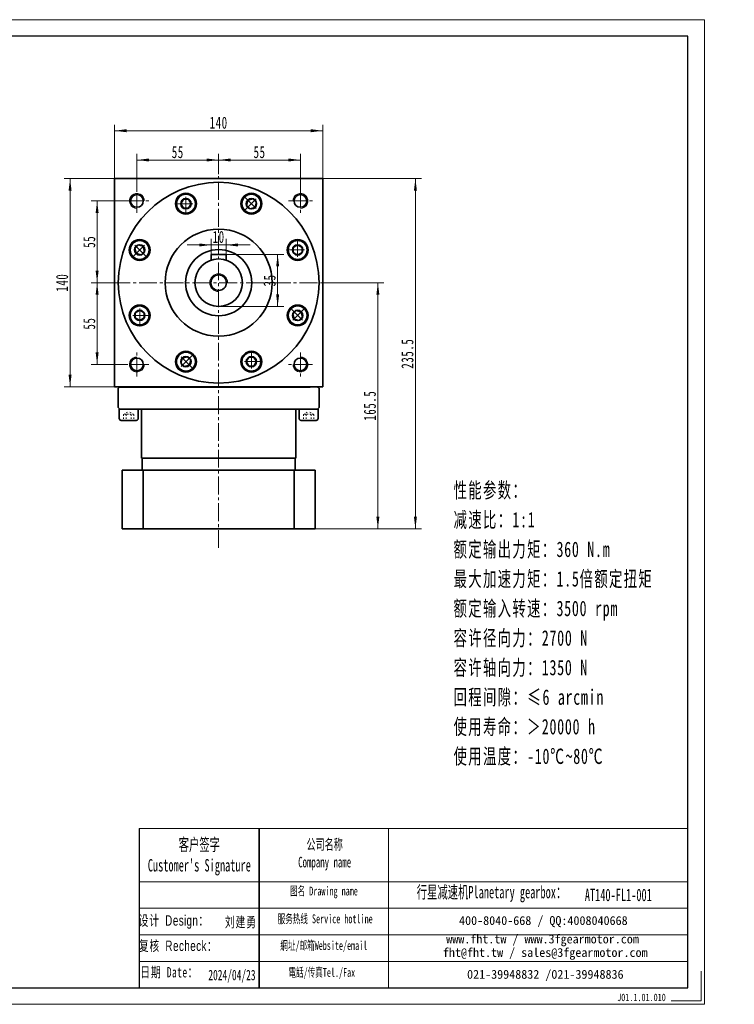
# Model space of a CAD drawing. Header units: millimetres. Extents: x 1588 to 2550, y 253 to 915.
# Tile 3 of 3: x 2069 to 2550, y 253 to 915. Entities that reach past the tile are written whole.
import ezdxf

# ---------------------------------------------------------------- set-up
doc = ezdxf.new("R2010")
doc.units = ezdxf.units.MM
doc.set_wipeout_variables(frame=1)
doc.linetypes.add('点画线', pattern=[18, 12, -2, 2, -2])
doc.linetypes.add('虚线', pattern=[2, 1, -1])
doc.layers.get('0').update_dxf_attribs({"lineweight": 35})
doc.layers.add('6文字层', color=3, linetype='Continuous')
doc.layers.add('7标注层', color=4, linetype='Continuous')
for name, color, linetype, lineweight in [('SLD-0', 7, 'Continuous', 18), ('中心线层', 1, '点画线', 18), ('图框_外框线', 7, 'Continuous', 18), ('尺寸线层', 3, 'Continuous', 18), ('粗实线', 7, 'Continuous', 50), ('粗实线层', 7, 'Continuous', 35), ('虚线层', 6, '虚线', 18)]:
    doc.layers.add(name, color=color, linetype=linetype, lineweight=lineweight)
doc.styles.add('SLDTEXTSTYLE4', font='txt', dxfattribs={"width": 0.611111})
doc.styles.add('标准', font='txt', dxfattribs={"width": 0.667})
doc.styles.add('样式 1', font='txt', dxfattribs={"width": 0.8})
doc.dimstyles.new('a4-1-1.5', dxfattribs={"dimtxt": 4.5, "dimasz": 4.5, "dimexe": 2.25, "dimexo": 0, "dimgap": 0.75, "dimtad": 1, "dimdec": 3, "dimdsep": 46, "dimtxsty": '标准', "dimblk": '_CAXARROW', "dimcen": 0, "dimdle": 9, "dimazin": 2, "dimtfac": 0.707107, "dimtdec": 3, "dimtix": 1, "dimtmove": 2, "dimatfit": 3, "dimfxl": 0, "dimfrac": 2, "dimtolj": 1, "dimarcsym": 0})

# ---------------------------------------------------------------- blocks, each defined once
blk = doc.blocks.new('*X20')
at = {"layer": '尺寸线层', "linetype": 'Continuous'}
for points in [[(2132.82, 840.62), (2140.92, 841.63), (2140.92, 839.6)], [(2272.82, 840.62), (2264.72, 841.63), (2264.72, 839.6)]]:
    blk.add_hatch(color=0, dxfattribs=at).paths.add_polyline_path(points, flags=0)
at = {"layer": '尺寸线层', "color": 0, "linetype": 'Continuous'}
for p, q in [((2132.82, 808.42), (2132.82, 844.67)), ((2272.82, 808.42), (2272.82, 844.67)), ((2132.82, 840.62), (2272.82, 840.62))]:
    blk.add_line(p, q, dxfattribs=at)
at = {"layer": '尺寸线层', "color": 0, "insert": (2202.82, 845.97), "char_height": 8.1, "width": 21.529, "attachment_point": 5, "line_spacing_factor": 1.15057, "style": '标准'}
blk.add_mtext('\\T1.1;140', dxfattribs=at)
blk = doc.blocks.new('_CAXARROW')
blk.add_hatch(color=0).paths.add_polyline_path([(0, 0), (-1, 0.125), (-1, -0.125)], flags=0)
blk = doc.blocks.new('*X21')
at = {"layer": '尺寸线层', "linetype": 'Continuous'}
for points in [[(2147.82, 820.93), (2155.92, 819.92), (2155.92, 821.94)], [(2202.82, 820.93), (2194.72, 819.92), (2194.72, 821.94)]]:
    blk.add_hatch(color=0, dxfattribs=at).paths.add_polyline_path(points, flags=0)
at = {"layer": '尺寸线层', "color": 0, "linetype": 'Continuous'}
for p, q in [((2147.82, 801.42), (2147.82, 824.98)), ((2202.82, 811.42), (2202.82, 824.98)), ((2202.82, 820.93), (2147.82, 820.93))]:
    blk.add_line(p, q, dxfattribs=at)
at = {"layer": '尺寸线层', "color": 0, "insert": (2175.32, 826.2), "char_height": 8.1, "width": 16.2, "attachment_point": 5, "line_spacing_factor": 1.15057, "style": '标准'}
blk.add_mtext('\\T1.1;55', dxfattribs=at)
blk = doc.blocks.new('*X22')
at = {"layer": '尺寸线层', "linetype": 'Continuous'}
for points in [[(2202.82, 820.93), (2210.92, 821.94), (2210.92, 819.92)], [(2257.82, 820.93), (2249.72, 821.94), (2249.72, 819.92)]]:
    blk.add_hatch(color=0, dxfattribs=at).paths.add_polyline_path(points, flags=0)
at = {"layer": '尺寸线层', "color": 0, "linetype": 'Continuous'}
for p, q in [((2202.82, 811.42), (2202.82, 824.98)), ((2257.82, 801.42), (2257.82, 824.98)), ((2202.82, 820.93), (2257.82, 820.93))]:
    blk.add_line(p, q, dxfattribs=at)
at = {"layer": '尺寸线层', "color": 0, "insert": (2230.32, 826.2), "char_height": 8.1, "width": 16.2, "attachment_point": 5, "line_spacing_factor": 1.15057, "style": '标准'}
blk.add_mtext('\\T1.1;55', dxfattribs=at)
blk = doc.blocks.new('*X23')
at = {"layer": '尺寸线层', "linetype": 'Continuous'}
for points in [[(2121.08, 793.42), (2120.07, 785.32), (2122.09, 785.32)], [(2121.08, 738.42), (2120.07, 746.52), (2122.09, 746.52)]]:
    blk.add_hatch(color=0, dxfattribs=at).paths.add_polyline_path(points, flags=0)
at = {"layer": '尺寸线层', "color": 0, "linetype": 'Continuous'}
for p, q in [((2139.82, 793.42), (2117.03, 793.42)), ((2121.08, 738.42), (2121.08, 793.42)), ((2131.26, 738.42), (2117.03, 738.42))]:
    blk.add_line(p, q, dxfattribs=at)
at = {"layer": '尺寸线层', "color": 0, "insert": (2115.81, 765.92), "char_height": 8.1, "width": 16.2, "attachment_point": 5, "rotation": 90, "line_spacing_factor": 1.15057, "style": '标准'}
blk.add_mtext('\\T1.1;55', dxfattribs=at)
blk = doc.blocks.new('*X24')
at = {"layer": '尺寸线层', "linetype": 'Continuous'}
for points in [[(2121.08, 738.42), (2122.09, 730.32), (2120.07, 730.32)], [(2121.08, 683.42), (2122.09, 691.52), (2120.07, 691.52)]]:
    blk.add_hatch(color=0, dxfattribs=at).paths.add_polyline_path(points, flags=0)
at = {"layer": '尺寸线层', "color": 0, "linetype": 'Continuous'}
for p, q in [((2131.26, 738.42), (2117.03, 738.42)), ((2121.08, 738.42), (2121.08, 683.42)), ((2139.82, 683.42), (2117.03, 683.42))]:
    blk.add_line(p, q, dxfattribs=at)
at = {"layer": '尺寸线层', "color": 0, "insert": (2115.81, 710.92), "char_height": 8.1, "width": 16.2, "attachment_point": 5, "rotation": 90, "line_spacing_factor": 1.15057, "style": '标准'}
blk.add_mtext('\\T1.1;55', dxfattribs=at)
blk = doc.blocks.new('*X25')
at = {"layer": '尺寸线层', "linetype": 'Continuous'}
for points in [[(2102.89, 808.42), (2103.9, 800.32), (2101.88, 800.32)], [(2102.89, 668.42), (2103.9, 676.52), (2101.88, 676.52)]]:
    blk.add_hatch(color=0, dxfattribs=at).paths.add_polyline_path(points, flags=0)
at = {"layer": '尺寸线层', "color": 0, "linetype": 'Continuous'}
for p, q in [((2132.82, 808.42), (2098.84, 808.42)), ((2102.89, 808.42), (2102.89, 668.42)), ((2135.69, 668.42), (2098.84, 668.42))]:
    blk.add_line(p, q, dxfattribs=at)
at = {"layer": '尺寸线层', "color": 0, "insert": (2097.53, 738.42), "char_height": 8.1, "width": 21.529, "attachment_point": 5, "rotation": 90, "line_spacing_factor": 1.15057, "style": '标准'}
blk.add_mtext('\\T1.1;140', dxfattribs=at)
blk = doc.blocks.new('*X26')
at = {"layer": '尺寸线层', "linetype": 'Continuous'}
for points in [[(2309.91, 738.42), (2310.92, 730.32), (2308.9, 730.32)], [(2309.91, 572.92), (2310.92, 581.02), (2308.9, 581.02)]]:
    blk.add_hatch(color=0, dxfattribs=at).paths.add_polyline_path(points, flags=0)
at = {"layer": '尺寸线层', "color": 0, "linetype": 'Continuous'}
for p, q in [((2271.57, 738.42), (2313.96, 738.42)), ((2309.91, 738.42), (2309.91, 572.92)), ((2267.82, 572.92), (2313.96, 572.92))]:
    blk.add_line(p, q, dxfattribs=at)
at = {"layer": '尺寸线层', "color": 0, "insert": (2304.55, 655.67), "char_height": 8.1, "width": 37.4509, "attachment_point": 5, "rotation": 90, "line_spacing_factor": 1.15057, "style": '标准'}
blk.add_mtext('\\T1.1;165.5', dxfattribs=at)
blk = doc.blocks.new('*X27')
at = {"layer": '尺寸线层', "linetype": 'Continuous'}
for points in [[(2335.16, 808.42), (2334.14, 800.32), (2336.17, 800.32)], [(2335.16, 572.92), (2334.14, 581.02), (2336.17, 581.02)]]:
    blk.add_hatch(color=0, dxfattribs=at).paths.add_polyline_path(points, flags=0)
at = {"layer": '尺寸线层', "color": 0, "linetype": 'Continuous'}
for p, q in [((2272.82, 808.42), (2339.21, 808.42)), ((2335.16, 572.92), (2335.16, 808.42)), ((2267.82, 572.92), (2339.21, 572.92))]:
    blk.add_line(p, q, dxfattribs=at)
at = {"layer": '尺寸线层', "color": 0, "insert": (2329.8, 690.67), "char_height": 8.1, "width": 37.8014, "attachment_point": 5, "rotation": 90, "line_spacing_factor": 1.15057, "style": '标准'}
blk.add_mtext('\\T1.1;235.5', dxfattribs=at)
blk = doc.blocks.new('*X28')
at = {"layer": '中心线层', "linetype": '点画线', "lineweight": 18}
for p, q in [((0, -7.37), (0, 7.37)), ((-7.37, 0), (7.37, 0))]:
    blk.add_line(p, q, dxfattribs=at)
at = {"layer": '粗实线层'}
for p, q in [((-3.46, 0), (-1.73, 3)), ((-3.46, 0), (-1.73, -3)), ((-1.73, 3), (1.73, 3)), ((3.46, 0), (1.73, 3)), ((3.46, 0), (1.73, 3)), ((3.46, 0), (1.73, -3)), ((-1.73, -3), (1.73, -3))]:
    blk.add_line(p, q, dxfattribs=at)
blk.add_circle((0, 0), 3.46, dxfattribs=at)
for start, end in [(0, 180), (180, 360)]:
    blk.add_arc((0, 0), 6.37, start, end, dxfattribs=at)
blk = doc.blocks.new('*X39')
at = {"layer": '尺寸线层', "linetype": 'Continuous'}
for points in [[(2242.5, 757.42), (2243.51, 749.32), (2241.48, 749.32)], [(2242.5, 722.42), (2243.51, 730.52), (2241.48, 730.52)]]:
    blk.add_hatch(color=0, dxfattribs=at).paths.add_polyline_path(points, flags=0)
at = {"layer": '尺寸线层', "color": 0, "linetype": 'Continuous'}
for p, q in [((2207.82, 757.42), (2246.55, 757.42)), ((2242.5, 757.42), (2242.5, 722.42)), ((2202.82, 722.42), (2246.55, 722.42))]:
    blk.add_line(p, q, dxfattribs=at)
at = {"layer": '尺寸线层', "color": 0, "insert": (2237.14, 739.92), "char_height": 8.1, "width": 16.2, "attachment_point": 5, "rotation": 90, "line_spacing_factor": 1.15057, "style": '标准'}
blk.add_mtext('\\T1.1;35', dxfattribs=at)
blk = doc.blocks.new('*X40')
at = {"layer": '尺寸线层', "linetype": 'Continuous'}
for points in [[(2197.82, 763.79), (2189.72, 762.78), (2189.72, 764.8)], [(2207.82, 763.79), (2215.92, 762.78), (2215.92, 764.8)]]:
    blk.add_hatch(color=0, dxfattribs=at).paths.add_polyline_path(points, flags=0)
at = {"layer": '尺寸线层', "color": 0, "linetype": 'Continuous'}
for p, q in [((2224.02, 763.79), (2181.62, 763.79)), ((2197.82, 757.42), (2197.82, 767.84)), ((2207.82, 757.42), (2207.82, 767.84))]:
    blk.add_line(p, q, dxfattribs=at)
at = {"layer": '尺寸线层', "color": 0, "insert": (2202.82, 769.15), "char_height": 8.1, "width": 16.2, "attachment_point": 5, "line_spacing_factor": 1.15057, "style": '标准'}
blk.add_mtext('\\T1.1;10', dxfattribs=at)

msp = doc.modelspace()

# ---------------------------------------------------------------- linework, layer by layer
msp.add_line((2230.0581, 371.2417), (2230.0581, 264.1943))
at = {"color": 7, "linetype": 'Continuous', "lineweight": 0}
for centre, start, end in [((2147.8241, 793.4212), 0, 195), ((2257.8241, 793.4212), 270, 105), ((2147.8241, 683.4212), 90, 285), ((2257.8241, 683.4212), 180, 15)]:
    msp.add_arc(centre, 5, start, end, dxfattribs=at)
at = {"layer": '7标注层', "color": 0}
msp.add_line((2149.3076, 371.2417), (2149.3076, 264.2126), dxfattribs=at)
at = {"layer": '中心线层'}
for p, q in [((2202.8241, 560.0317), (2202.8241, 811.4212)), ((2147.8241, 785.4212), (2147.8241, 801.4212)), ((2257.8241, 801.4212), (2257.8241, 785.4212)), ((2139.8241, 793.4212), (2155.8241, 793.4212)), ((2249.8241, 793.4212), (2265.8241, 793.4212)), ((2131.2581, 738.4212), (2271.5741, 738.4212)), ((2147.8241, 675.4212), (2147.8241, 691.4212)), ((2257.8241, 691.4212), (2257.8241, 675.4212)), ((2155.8241, 683.4212), (2139.8241, 683.4212)), ((2265.8241, 683.4212), (2249.8241, 683.4212))]:
    msp.add_line(p, q, dxfattribs=at)
at = {"layer": '图框_外框线'}
for p, q in [((2149.3076, 371.2417), (2230.0581, 371.2417)), ((2230.0581, 371.2417), (2230.0581, 264.2126)), ((2230.0581, 371.2417), (2518.3608, 371.2417)), ((2317.0614, 371.2417), (2317.0614, 264.2126)), ((2149.3076, 335.526), (2230.0581, 335.526)), ((2230.0581, 335.526), (2518.3608, 335.526)), ((2149.3076, 317.6682), (2518.3608, 317.6682)), ((2149.3076, 299.8103), (2518.3608, 299.8103)), ((2149.3076, 281.9525), (2518.3608, 281.9525))]:
    msp.add_line(p, q, dxfattribs=at)
at = {"layer": '图框_外框线', "color": 3}
msp.add_lwpolyline([(2527.2798, 275.3614), (2527.2798, 255.2936), (2507.212, 255.2936)], dxfattribs=at)
at = {"layer": '粗实线', "color": 0, "lineweight": 40}
msp.add_line((2135.6921, 668.4212), (2264.3241, 668.4212), dxfattribs=at)
msp.add_line((2135.6921, 668.4212), (2264.3241, 668.4212), dxfattribs=at)
at = {"layer": '粗实线层'}
for p, q in [((2132.8241, 668.4212), (2132.8241, 808.4212)), ((2132.8241, 808.4212), (2272.8241, 808.4212)), ((2272.8241, 668.4212), (2272.8241, 808.4212)), ((2207.8241, 757.4212), (2197.8241, 757.4212)), ((2197.8241, 757.4212), (2197.8241, 753.6198)), ((2207.8241, 757.4212), (2207.8241, 753.6198)), ((2136.3241, 668.4212), (2135.3241, 667.4212)), ((2135.3241, 667.4212), (2135.3241, 654.4212)), ((2136.3241, 668.4212), (2147.8241, 668.4212)), ((2270.3241, 667.4212), (2269.3241, 668.4212)), ((2270.3241, 654.4212), (2270.3241, 667.4212)), ((2136.3241, 653.4212), (2135.3241, 654.4212)), ((2148.6891, 653.4212), (2135.9591, 653.4212)), ((2135.9591, 653.4212), (2135.9591, 647.0542)), ((2136.3241, 653.4212), (2269.3241, 653.4212)), ((2148.6891, 647.0542), (2148.6891, 653.4212)), ((2150.8241, 620.4212), (2150.8241, 653.4212)), ((2254.8241, 620.4212), (2254.8241, 653.4212)), ((2256.9591, 653.4212), (2269.6891, 653.4212)), ((2256.9591, 647.0542), (2256.9591, 653.4212)), ((2269.3241, 653.4212), (2270.3241, 654.4212)), ((2269.6891, 653.4212), (2269.6891, 647.0542)), ((2137.2321, 645.7812), (2147.4161, 645.7812)), ((2268.4161, 645.7812), (2258.2321, 645.7812)), ((2150.8241, 620.4212), (2254.8241, 620.4212)), ((2151.3241, 612.4212), (2151.3241, 620.4212)), ((2254.3241, 612.4212), (2254.3241, 620.4212)), ((2267.8241, 612.4212), (2137.8241, 612.4212)), ((2137.8241, 572.9212), (2137.8241, 612.4212)), ((2151.9645, 572.9212), (2151.9645, 612.4212)), ((2253.6837, 572.9212), (2253.6837, 612.4212)), ((2267.8241, 572.9212), (2267.8241, 612.4212)), ((2137.8241, 572.9212), (2267.8241, 572.9212))]:
    msp.add_line(p, q, dxfattribs=at)
msp.add_lwpolyline([(2272.8241, 668.4212), (2132.8241, 668.4212)], dxfattribs=at)
for centre, radius in [((2147.8241, 793.4212), 4.25), ((2180.8108, 791.566), 7), ((2224.8374, 791.566), 7), ((2257.8241, 793.4212), 4.25), ((2202.8241, 738.4212), 36), ((2149.6793, 760.4345), 7), ((2255.969, 760.4345), 7), ((2202.8241, 738.4212), 22.25), ((2202.8241, 738.4212), 16), ((2202.8241, 738.4212), 5.2), ((2149.6793, 716.4078), 7), ((2255.969, 716.4078), 7), ((2180.8108, 685.2763), 7), ((2224.8374, 685.2763), 7), ((2147.8241, 683.4212), 4.25), ((2257.8241, 683.4212), 4.25)]:
    msp.add_circle(centre, radius, dxfattribs=at)
at = {"layer": '粗实线层', "lineweight": 18}
for centre, radius, start, end in [((2147.8241, 793.4212), 5, 0, 271.9231652), ((2257.8241, 793.4212), 5, 270, 181.9231652), ((2202.8241, 738.4212), 6, 0, 270), ((2147.8241, 683.4212), 5, 90, 1.9231652), ((2257.8241, 683.4212), 5, 180, 91.9231652)]:
    msp.add_arc(centre, radius, start, end, dxfattribs=at)
at = {"layer": '粗实线层'}
for centre, start, end in [((2137.2321, 647.0542), 180, 270), ((2147.4161, 647.0542), 270, 0), ((2258.2321, 647.0542), 180, 270), ((2268.4161, 647.0542), 270, 0)]:
    msp.add_arc(centre, 1.273, start, end, dxfattribs=at)
at = {"layer": '虚线层'}
for p, q in [((2138.86, 649.7812), (2142.3241, 651.7812)), ((2138.86, 649.7812), (2138.86, 645.7812)), ((2140.5921, 649.7812), (2140.5921, 645.7812)), ((2145.7882, 649.7812), (2142.3241, 651.7812)), ((2144.0562, 649.7812), (2144.0562, 645.7812)), ((2145.7882, 649.7812), (2145.7882, 645.7812)), ((2259.86, 649.7812), (2263.3241, 651.7812)), ((2259.86, 649.7812), (2259.86, 645.7812)), ((2261.5921, 649.7812), (2261.5921, 645.7812)), ((2266.7882, 649.7812), (2263.3241, 651.7812)), ((2265.0562, 649.7812), (2265.0562, 645.7812)), ((2266.7882, 649.7812), (2266.7882, 645.7812))]:
    msp.add_line(p, q, dxfattribs=at)
for centre, radius, start, end in [((2139.7261, 648.0491), 1.9365, 63.4349488, 116.5650512), ((2142.3241, 643.201), 6.8043, 75.2528669, 104.7471331), ((2144.9222, 648.0491), 1.9365, 63.4349488, 116.5650512), ((2260.7261, 648.0491), 1.9365, 63.4349488, 116.5650512), ((2263.3241, 643.201), 6.8043, 75.2528669, 104.7471331), ((2265.9222, 648.0491), 1.9365, 63.4349488, 116.5650512)]:
    msp.add_arc(centre, radius, start, end, dxfattribs=at)

# ---------------------------------------------------------------- texts
at = {"layer": '6文字层', "insert": (2470.8803, 260.2275), "char_height": 5, "width": 43.304423, "attachment_point": 1, "style": '样式 1'}
msp.add_mtext('J01.1.01.010', dxfattribs=at)
at = {"layer": 'SLD-0', "color": 1, "attachment_point": 2}
for s, insert, char_height, width, style in [("{\\fSimSun|b1|i0|c134|p2;客户签字\\PCustomer's Signature}", (2189.822, 364.6342), 8.333663, 103.671623, 'SLDTEXTSTYLE4'), ('{\\fSimSun|b1|i0|c134|p2;公司名称\\PCompany name}', (2274.1116, 364.1918), 7.143139, 92.481353, 'SLDTEXTSTYLE4'), ('{\\fSimSun|b1|i0|c134|p2;图名 Drawing name}', (2273.6233, 332.2342), 5.952616, 76.12613, 'SLDTEXTSTYLE4'), ('{\\fSimSun|b1|i0|c134|p2;  \\H1.1667x;行星减速机Planetary gearbox\\fSimSun|b0|i0|c134|p2;：}', (2383.3635, 332.6934), 7.143139, 112.344727, 'SLDTEXTSTYLE4'), ('AT140-FL1-001', (2471.6139, 330.7968), 8.333663, 60.648063, 'SLDTEXTSTYLE4'), ('{\\fSimSun|b0|i0|c134|p2;\\T1.1;设计 \\fArial|b0|i0|c0|p34;Design\\fSimSun|b0|i0|c134|p2;：}', (2172.6934, 312.9458), 7, 96.942832, '标准'), ('{\\fSimSun|b0|i0|c134|p2;\\T1.1;刘建勇}', (2217.8084, 311.9117), 7, 31.971711, '标准'), ('{\\fSimSun|b1|i0|c134|p2;服务热线 Service hotline}', (2274.4674, 313.5163), 5.952616, 84.811822, 'SLDTEXTSTYLE4'), ('{\\fSimSun|b0|i0|c134|p2;\\T1.1;复核 \\fArial|b0|i0|c0|p34;Recheck\\fSimSun|b0|i0|c134|p2;：}', (2175.6154, 295.9171), 7, 80.752882, '标准'), ('{\\fSimSun|b1|i0|c134|p2;網址/邮箱Website/email}', (2273.5405, 295.582), 5.952616, 88.281124, 'SLDTEXTSTYLE4'), ('{\\T1.1;日期 Date：}', (2169.5941, 278.1691), 7, 80.036119, '标准'), ('{\\fSimSun|b1|i0|c134|p2;電話/传真Tel./Fax}', (2272.2069, 277.5079), 5.952616, 89.342887, 'SLDTEXTSTYLE4'), ('2024/04/23', (2211.7472, 276.268), 7, 31.971711, '标准')]:
    msp.add_mtext(s, dxfattribs=dict(at, insert=insert, char_height=char_height, width=width, style=style))
at = {"layer": 'SLD-0', "color": 1, "char_height": 5.952616, "attachment_point": 2}
for s, insert, width in [('{\\fSimSun|b1|i0|c134|p2;400-8040-668 / QQ:4008040668}', (2421.2017, 312.3789), 173.312858), ('{\\fSimSun|b1|i0|c134|p2;www.fht.tw / www.3fgearmotor.com }', (2420.6528, 299.9804), 173.50796), ('{\\fSimSun|b1|i0|c134|p2;fht@fht.tw / sales@3fgearmotor.com }', (2422.4669, 290.9162), 173.50796), ('{\\fSimSun|b1|i0|c134|p2;021-39948832 /021-39948836 }', (2422.5292, 276.2064), 132.486453)]:
    msp.add_mtext(s, dxfattribs=dict(at, insert=insert, width=width))
at = {"layer": '尺寸线层', "insert": (2360.8132, 604.0706), "char_height": 7.2576, "width": 179.472973, "attachment_point": 1, "line_spacing_factor": 1.15057, "style": '标准'}
msp.add_mtext('{\\H1.42857x;\\T1.1;性能参数：\\P减速比：1:1\\P额定输出力矩：360 N.m\\P最大加速力矩：1.5倍额定扭矩\\P额定输入转速：3500 rpm\\P容许径向力：2700 N\\P容许轴向力：1350 N\\P回程间隙：≤6 arcmin\\P使用寿命：＞20000 h\\P使用温度：-10℃~80℃}', dxfattribs=at)

# ---------------------------------------------------------------- dimensions: what is measured, and where the dimension line sits
at = {"layer": '尺寸线层'}
for base, p1, p2, picture, middle in [((2272.8241, 840.6172), (2132.8241, 808.4212), (2272.8241, 808.4212), '*X20', (2202.8241, 845.9734)), ((2147.8241, 820.9279), (2202.8241, 811.4212), (2147.8241, 801.4212), '*X21', (2175.3241, 826.1965)), ((2257.8241, 820.9279), (2202.8241, 811.4212), (2257.8241, 801.4212), '*X22', (2230.3241, 826.1965)), ((2197.8241, 763.79), (2207.8241, 757.4212), (2197.8241, 757.4212), '*X40', (2202.8241, 769.1462))]:
    dim = msp.add_linear_dim(base=base, p1=p1, p2=p2, dimstyle='a4-1-1.5', override={"dimsah": 1, "dimtfill": 1, "dimtzin": 8}, dxfattribs=at)
    dim.commit()
    dim.dimension.update_dxf_attribs({"geometry": picture, "text_midpoint": middle, "dimtype": 160})
for base, p1, p2, angle, picture, middle in [((2102.8901, 668.4212), (2132.8241, 808.4212), (2135.6921, 668.4212), 270, '*X25', (2097.5339, 738.4212)), ((2335.1555, 808.4212), (2267.8241, 572.9212), (2272.8241, 808.4212), 90, '*X27', (2329.7993, 690.6712)), ((2121.0799, 793.4212), (2131.2581, 738.4212), (2139.8241, 793.4212), 90, '*X23', (2115.8113, 765.9212)), ((2121.0799, 683.4212), (2131.2581, 738.4212), (2139.8241, 683.4212), 270, '*X24', (2115.8113, 710.9212)), ((2309.9105, 572.9212), (2271.5741, 738.4212), (2267.8241, 572.9212), 270, '*X26', (2304.5543, 655.6712))]:
    dim = msp.add_linear_dim(base=base, p1=p1, p2=p2, angle=angle, dimstyle='a4-1-1.5', override={"dimsah": 1, "dimtfill": 1, "dimtzin": 8}, dxfattribs=at)
    dim.commit()
    dim.dimension.update_dxf_attribs({"geometry": picture, "text_midpoint": middle, "dimtype": 160})

# ---------------------------------------------------------------- next in the draw order: wipeouts: each hides what was drawn before it
msp.add_wipeout([(2187.1848, 791.5442), (2187.1042, 792.5544), (2187.1042, 792.5544), (2186.5741, 794.2649), (2185.5885, 795.7601), (2184.2254, 796.9215), (2182.5928, 797.6573), (2180.8198, 797.9092), (2180.8198, 797.9092), (2179.0469, 797.6573), (2177.4142, 796.9215), (2176.0512, 795.7601), (2175.0656, 794.2649), (2174.5355, 792.5544), (2174.5355, 792.5544), (2174.4548, 791.5442), (2174.4548, 791.5442), (2174.6717, 789.8968), (2175.3076, 788.3617), (2176.3191, 787.0435), (2177.6373, 786.032), (2179.1725, 785.3961), (2180.8198, 785.1792), (2180.8198, 785.1792), (2182.7867, 785.4908), (2184.5611, 786.3948), (2185.9692, 787.803), (2186.8733, 789.5773)]).dxf.layer = '粗实线层'

# ---------------------------------------------------------------- next in the draw order: linework, layer by layer
at = {"layer": '粗实线层'}
msp.add_circle((2202.8241, 738.4212), 67.5, dxfattribs=at)

# ---------------------------------------------------------------- next in the draw order: block references
msp.add_blockref('*X28', (2180.8198, 791.5442), dxfattribs=at)

# ---------------------------------------------------------------- next in the draw order: wipeouts: each hides what was drawn before it
for points in [[(2229.3292, 787.0435), (2229.9864, 787.8148), (2229.9864, 787.8148), (2230.8211, 789.3992), (2231.1814, 791.1533), (2231.0389, 792.9384), (2230.4047, 794.6132), (2229.3292, 796.045), (2229.3292, 796.045), (2227.8974, 797.1205), (2226.2226, 797.7547), (2224.4375, 797.8972), (2222.6834, 797.5369), (2221.099, 796.7022), (2221.099, 796.7022), (2220.3277, 796.045), (2220.3277, 796.045), (2219.3162, 794.7267), (2218.6803, 793.1916), (2218.4634, 791.5442), (2218.6803, 789.8968), (2219.3162, 788.3617), (2220.3277, 787.0435), (2220.3277, 787.0435), (2221.9388, 785.873), (2223.8327, 785.2576), (2225.8241, 785.2576), (2227.7181, 785.873)], [(2154.2018, 764.9262), (2153.4305, 765.5834), (2153.4305, 765.5834), (2151.8461, 766.4181), (2150.092, 766.7784), (2148.3069, 766.6359), (2146.6321, 766.0017), (2145.2003, 764.9262), (2145.2003, 764.9262), (2144.1248, 763.4944), (2143.4906, 761.8196), (2143.3481, 760.0346), (2143.7084, 758.2804), (2144.5431, 756.696), (2144.5431, 756.696), (2145.2003, 755.9247), (2145.2003, 755.9247), (2146.5186, 754.9132), (2148.0537, 754.2773), (2149.7011, 754.0605), (2151.3484, 754.2773), (2152.8836, 754.9132), (2154.2018, 755.9247), (2154.2018, 755.9247), (2155.3723, 757.5358), (2155.9877, 759.4298), (2155.9877, 761.4212), (2155.3723, 763.3151)], [(2255.9472, 754.0605), (2256.9574, 754.1411), (2256.9574, 754.1411), (2258.6679, 754.6712), (2260.163, 755.6568), (2261.3245, 757.0199), (2262.0603, 758.6525), (2262.3122, 760.4255), (2262.3122, 760.4255), (2262.0603, 762.1984), (2261.3245, 763.8311), (2260.163, 765.1941), (2258.6679, 766.1797), (2256.9574, 766.7098), (2256.9574, 766.7098), (2255.9472, 766.7905), (2255.9472, 766.7905), (2254.2998, 766.5736), (2252.7647, 765.9377), (2251.4465, 764.9262), (2250.435, 763.608), (2249.7991, 762.0728), (2249.5822, 760.4255), (2249.5822, 760.4255), (2249.8937, 758.4586), (2250.7978, 756.6842), (2252.206, 755.2761), (2253.9803, 754.372)], [(2149.7011, 722.7819), (2148.6909, 722.7012), (2148.6909, 722.7012), (2146.9804, 722.1711), (2145.4852, 721.1855), (2144.3238, 719.8225), (2143.588, 718.1898), (2143.3361, 716.4169), (2143.3361, 716.4169), (2143.588, 714.6439), (2144.3238, 713.0113), (2145.4852, 711.6482), (2146.9804, 710.6626), (2148.6909, 710.1325), (2148.6909, 710.1325), (2149.7011, 710.0519), (2149.7011, 710.0519), (2151.3484, 710.2687), (2152.8836, 710.9046), (2154.2018, 711.9161), (2155.2133, 713.2344), (2155.8492, 714.7695), (2156.0661, 716.4169), (2156.0661, 716.4169), (2155.7545, 718.3838), (2154.8505, 720.1581), (2153.4423, 721.5663), (2151.668, 722.4703)], [(2251.4465, 711.9161), (2252.2178, 711.2589), (2252.2178, 711.2589), (2253.8022, 710.4242), (2255.5563, 710.0639), (2257.3414, 710.2064), (2259.0161, 710.8406), (2260.4479, 711.9161), (2260.4479, 711.9161), (2261.5235, 713.3479), (2262.1576, 715.0227), (2262.3002, 716.8078), (2261.9399, 718.5619), (2261.1052, 720.1463), (2261.1052, 720.1463), (2260.4479, 720.9176), (2260.4479, 720.9176), (2259.1297, 721.9291), (2257.5946, 722.565), (2255.9472, 722.7819), (2254.2998, 722.565), (2252.7647, 721.9291), (2251.4465, 720.9176), (2251.4465, 720.9176), (2250.2759, 719.3065), (2249.6606, 717.4126), (2249.6606, 715.4212), (2250.2759, 713.5272)], [(2176.3191, 689.7988), (2175.6619, 689.0275), (2175.6619, 689.0275), (2174.8272, 687.4431), (2174.4668, 685.689), (2174.6094, 683.9039), (2175.2436, 682.2292), (2176.3191, 680.7974), (2176.3191, 680.7974), (2177.7509, 679.7218), (2179.4256, 679.0877), (2181.2107, 678.9451), (2182.9649, 679.3054), (2184.5492, 680.1401), (2184.5492, 680.1401), (2185.3206, 680.7974), (2185.3206, 680.7974), (2186.3321, 682.1156), (2186.968, 683.6507), (2187.1848, 685.2981), (2186.968, 686.9455), (2186.3321, 688.4806), (2185.3206, 689.7988), (2185.3206, 689.7988), (2183.7095, 690.9693), (2181.8155, 691.5847), (2179.8241, 691.5847), (2177.9302, 690.9693)], [(2218.4634, 685.2981), (2218.5441, 684.2879), (2218.5441, 684.2879), (2219.0742, 682.5774), (2220.0598, 681.0823), (2221.4228, 679.9208), (2223.0555, 679.185), (2224.8284, 678.9331), (2224.8284, 678.9331), (2226.6014, 679.185), (2228.234, 679.9208), (2229.5971, 681.0823), (2230.5827, 682.5774), (2231.1128, 684.2879), (2231.1128, 684.2879), (2231.1934, 685.2981), (2231.1934, 685.2981), (2230.9765, 686.9455), (2230.3407, 688.4806), (2229.3292, 689.7988), (2228.0109, 690.8103), (2226.4758, 691.4462), (2224.8284, 691.6631), (2224.8284, 691.6631), (2222.8615, 691.3516), (2221.0872, 690.4475), (2219.679, 689.0393), (2218.775, 687.265)]]:
    msp.add_wipeout(points).dxf.layer = '粗实线层'

# ---------------------------------------------------------------- next in the draw order: linework, layer by layer
at = {"layer": '图框_外框线', "color": 3}
msp.add_lwpolyline([(1593.0084, 253.0638), (2529.5096, 253.0638), (2529.5096, 915.304), (1593.0084, 915.304)], close=True, dxfattribs=at)
at = {"layer": '图框_外框线', "color": 3, "lineweight": 25}
msp.add_lwpolyline([(1648.7525, 264.2126), (2518.3608, 264.2126), (2518.3608, 904.1551), (1648.7525, 904.1551)], close=True, dxfattribs=at)

# ---------------------------------------------------------------- next in the draw order: block references
at = {"layer": '粗实线层'}
for p, rotation in [((2224.8284, 791.5442), 315.0000000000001), ((2149.7011, 760.4255), 45.00000000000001), ((2255.9472, 760.4255), 270), ((2149.7011, 716.4169), 90), ((2255.9472, 716.4169), 225.0000000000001), ((2180.8198, 685.2981), 135.0000000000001), ((2224.8284, 685.2981), 180)]:
    msp.add_blockref('*X28', p, dxfattribs=dict(at, rotation=rotation))

# ---------------------------------------------------------------- next in the draw order: dimensions: what is measured, and where the dimension line sits
at = {"layer": '尺寸线层'}
dim = msp.add_linear_dim(base=(2242.4957, 722.4212), p1=(2207.8241, 757.4212), p2=(2202.8241, 722.4212), angle=270, dimstyle='a4-1-1.5', override={"dimsah": 1, "dimtfill": 1, "dimtzin": 8}, dxfattribs=at)
dim.commit()
dim.dimension.update_dxf_attribs({"geometry": '*X39', "text_midpoint": (2237.1395, 739.9212), "dimtype": 160})

doc.saveas('drawing.dxf')
